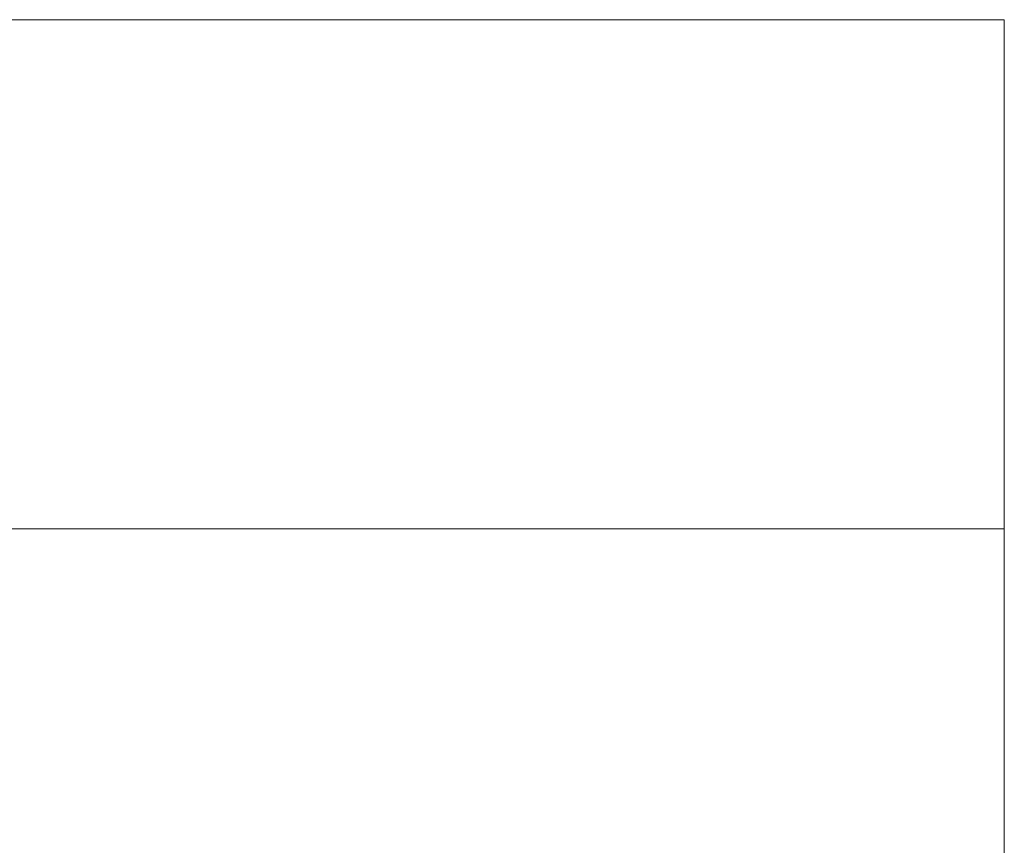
# Model space of a CAD drawing. Header units: millimetres. Extents: x -63554 to 200, y -19084 to 40052.
# Tile 114 of 120: x -50059 to -49679, y 34944 to 35263. Entities that reach past the tile are written whole.
import ezdxf
from ezdxf.enums import TextEntityAlignment as Align

# ---------------------------------------------------------------- set-up
doc = ezdxf.new("R2010")
doc.units = ezdxf.units.MM
doc.header["$MEASUREMENT"] = 0
doc.layers.add('New_014_Ruumi netopind', color=7, linetype='Continuous')
doc.layers.add('New_Archicad Zone Stamps_Pen_No__1', color=7, linetype='Continuous', lineweight=13)
doc.layers.add('New_Archicad Zone Stamps_Pen_No__7', color=7, linetype='Continuous', lineweight=35)
doc.styles.add('GENERATED_STYLE_2', font='arial.ttf')

# ---------------------------------------------------------------- blocks, each defined once
blk = doc.blocks.new('WC_130.1_28_1', base_point=(-49855.76, 34597.37))
at = {"layer": 'New_Archicad Zone Stamps_Pen_No__1', "color": 7, "linetype": 'Continuous', "lineweight": 13}
for p, q in [((-49678.79, 35262.98), (-50495.98, 35262.98)), ((-50495.98, 35262.98), (-49678.79, 35262.98)), ((-49678.79, 34673.69), (-49678.79, 35262.98)), ((-49678.79, 35262.98), (-49678.79, 35066.55)), ((-49678.79, 35066.55), (-50495.98, 35066.55)), ((-50495.98, 35066.55), (-49678.79, 35066.55)), ((-49678.79, 35066.55), (-49678.79, 34870.12))]:
    blk.add_line(p, q, dxfattribs=at)
at = {"layer": 'New_Archicad Zone Stamps_Pen_No__7', "color": 7, "lineweight": 35, "style": 'GENERATED_STYLE_2'}
for tag, p in [('DUMMY_861', (-49757.36, 35243.33)), ('ROOM_NAME', (-50417.41, 35219.18)), ('DUMMY_862', (-49757.36, 35046.91)), ('ROOM_NUMBER', (-50417.41, 35022.75)), ('ceilingCode', (-50417.41, 34826.33))]:
    blk.add_attdef(tag, text='', height=100, dxfattribs=at).set_placement(p, align=Align.TOP_LEFT)

msp = doc.modelspace()

# ---------------------------------------------------------------- block references
at = {"layer": 'New_014_Ruumi netopind', "color": 252, "linetype": 'Continuous', "lineweight": 13}
msp.add_blockref('WC_130.1_28_1', (-49855.76, 34597.37), dxfattribs=at)

doc.saveas('drawing.dxf')
